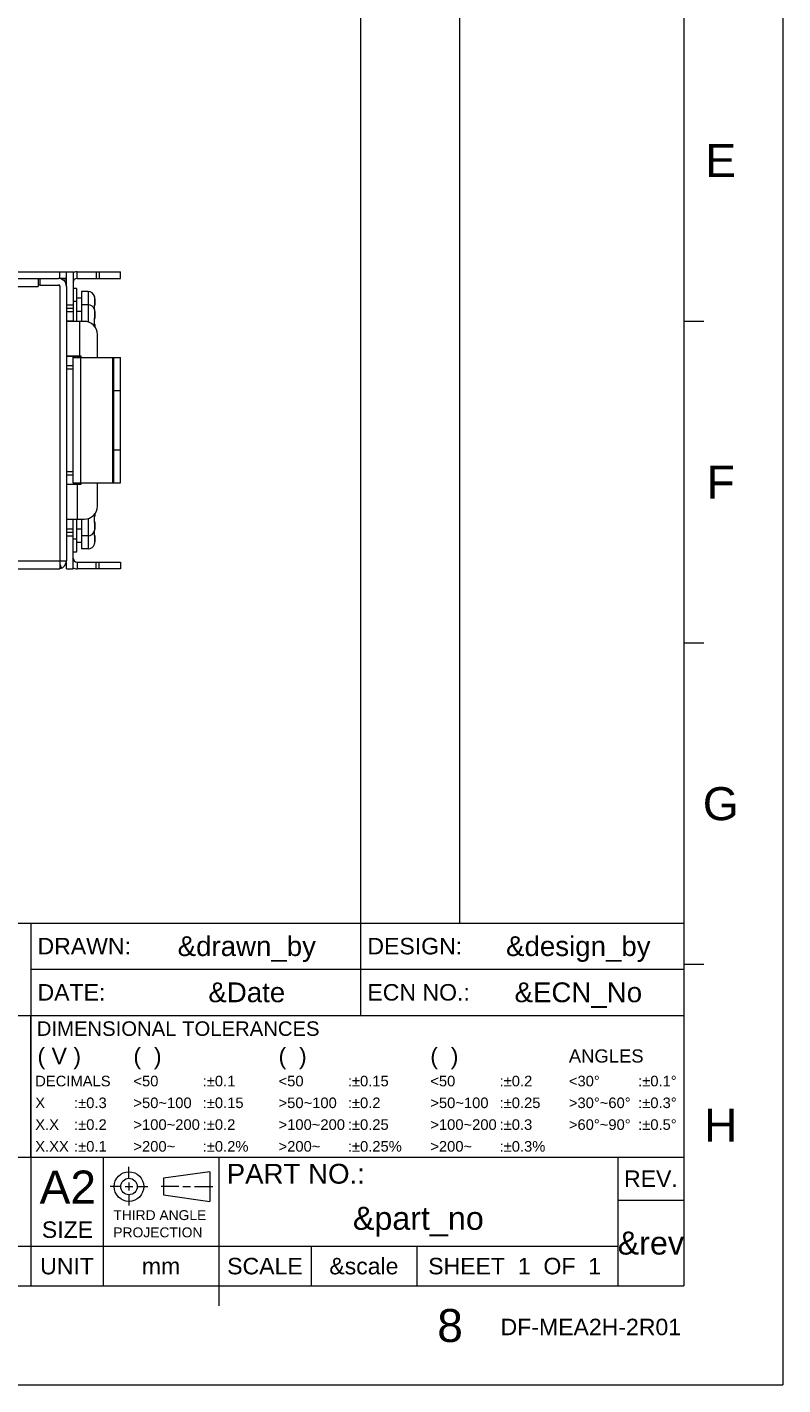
# Model space of a CAD drawing. Extents: x 1967 to 2561, y -57 to 363.
# Tile 13 of 14: x 2446 to 2561, y -57 to 149. Entities that reach past the tile are written whole.
import ezdxf
from ezdxf.enums import TextEntityAlignment as Align

# ---------------------------------------------------------------- set-up
doc = ezdxf.new("R2010")
doc.units = 0
doc.header["$LTSCALE"] = 15.367
doc.header["$MEASUREMENT"] = 0
doc.layers.get('0').update_dxf_attribs({"linetype": 'CONTINUOUS', "lineweight": 5})
doc.layers.add('PANEL-8P_DXF_CONTINUOUS_46', color=7, linetype='CONTINUOUS', lineweight=5)
doc.styles.add('TEXTSTYLE_1', font='arial.ttf')

msp = doc.modelspace()

# ---------------------------------------------------------------- linework, layer by layer
at = {"linetype": 'Continuous', "lineweight": 5}
for p, q in [((2560.511, 363.213), (2560.511, -56.787)), ((2496.511, 348.213), (2496.511, 13.213)), ((2511.511, 348.213), (2511.511, 13.213)), ((2545.511, 348.213), (2545.511, -41.787)), ((2545.511, 104.463), (2548.511, 104.463)), ((2545.511, 55.713), (2548.511, 55.713)), ((2355.511, 13.213), (2545.511, 13.213)), ((2446.511, 13.213), (2446.511, -0.787)), ((2496.511, 13.213), (2496.511, -0.787)), ((2446.511, 6.213), (2545.511, 6.213)), ((2545.511, 6.963), (2548.511, 6.963)), ((2355.511, -0.787), (2545.511, -0.787)), ((2446.511, -0.787), (2446.511, -22.287)), ((2446.511, -22.287), (2446.511, -0.787)), ((2355.511, -22.287), (2545.511, -22.287)), ((2446.511, -22.287), (2446.511, -35.787)), ((2457.511, -22.287), (2457.511, -41.787)), ((2475.011, -22.287), (2475.011, -41.787)), ((2535.511, -22.287), (2535.511, -41.787)), ((2461.398, -25.515), (2461.398, -23.756)), ((2473.652, -24.479), (2466.652, -25.479)), ((2473.652, -24.479), (2473.652, -28.979)), ((2460.202, -26.729), (2458.552, -26.729)), ((2460.802, -26.729), (2462.002, -26.729)), ((2461.402, -26.129), (2461.402, -27.329)), ((2462.602, -26.729), (2464.252, -26.729)), ((2468.944, -26.729), (2466.285, -26.729)), ((2466.652, -25.479), (2466.652, -27.979)), ((2469.544, -26.729), (2470.744, -26.729)), ((2471.344, -26.729), (2474.135, -26.729)), ((2461.402, -27.929), (2461.402, -29.579)), ((2466.652, -27.979), (2473.652, -28.979)), ((2535.511, -28.787), (2545.511, -28.787)), ((2355.511, -35.787), (2535.511, -35.787)), ((2446.511, -35.787), (2446.511, -41.787)), ((2489.011, -35.787), (2489.011, -41.787)), ((2505.011, -35.787), (2505.011, -41.787)), ((1981.511, -41.787), (2545.511, -41.787)), ((2475.011, -41.787), (2475.011, -44.787)), ((1966.511, -56.787), (2560.511, -56.787))]:
    msp.add_line(p, q, dxfattribs=at)
for radius in [2.25, 1.25]:
    msp.add_circle((2461.402, -26.729), radius, dxfattribs=at)
at = {"layer": 'PANEL-8P_DXF_CONTINUOUS_46', "color": 7, "linetype": 'Continuous'}
for p, q in [((2355.925, 111.921), (2451.925, 111.921)), ((2450.925, 110.921), (2450.925, 111.921)), ((2451.925, 111.921), (2452.925, 111.921)), ((2451.925, 110.921), (2451.925, 111.921)), ((2452.925, 111.921), (2452.925, 104.464)), ((2453.525, 111.921), (2460.125, 111.921)), ((2453.525, 110.921), (2453.525, 111.921)), ((2456.408, 111.921), (2456.408, 110.921)), ((2456.901, 111.921), (2456.901, 110.921)), ((2460.125, 110.921), (2460.125, 111.921)), ((2356.925, 110.921), (2447.925, 110.921)), ((2357.125, 109.721), (2447.625, 109.721)), ((2447.625, 110.921), (2447.625, 109.721)), ((2447.925, 109.921), (2447.625, 109.921)), ((2447.925, 110.921), (2450.725, 110.921)), ((2447.925, 109.921), (2447.925, 110.921)), ((2447.925, 109.921), (2450.725, 109.921)), ((2450.925, 109.921), (2450.725, 109.921)), ((2451.925, 110.921), (2450.925, 110.921)), ((2450.925, 109.721), (2450.925, 109.921)), ((2450.925, 109.721), (2450.925, 68.121)), ((2451.347, 110.721), (2451.925, 110.721)), ((2451.925, 109.721), (2451.925, 110.921)), ((2451.925, 109.721), (2451.925, 68.121)), ((2453.425, 109.421), (2452.925, 109.421)), ((2453.425, 109.421), (2453.425, 107.421)), ((2453.525, 110.921), (2460.125, 110.921)), ((2453.425, 107.421), (2452.925, 107.421)), ((2454.225, 107.921), (2453.425, 107.921)), ((2453.425, 107.421), (2453.425, 104.421)), ((2455.225, 108.921), (2454.225, 108.921)), ((2454.225, 108.921), (2454.225, 106.921)), ((2455.225, 108.921), (2455.225, 106.921)), ((2456.173, 108.215), (2456.181, 108.215)), ((2456.173, 108.215), (2456.178, 108.184)), ((2456.177, 108.184), (2456.177, 108.186)), ((2456.178, 108.184), (2456.178, 108.182)), ((2456.212, 108.007), (2456.212, 108.007)), ((2456.22, 107.945), (2456.212, 108.007)), ((2456.225, 107.839), (2456.224, 107.889)), ((2456.225, 107.839), (2456.225, 106.912)), ((2456.225, 106.912), (2456.225, 107.839)), ((2451.925, 106.921), (2452.925, 106.921)), ((2451.925, 106.921), (2451.925, 106.421)), ((2451.925, 106.421), (2452.925, 106.421)), ((2451.925, 105.921), (2452.925, 105.921)), ((2454.225, 105.921), (2453.425, 105.921)), ((2455.225, 106.921), (2454.225, 106.921)), ((2454.225, 106.921), (2454.225, 104.421)), ((2455.225, 106.921), (2455.225, 104.319)), ((2456.173, 106.717), (2456.178, 106.717)), ((2456.173, 106.215), (2456.181, 106.215)), ((2456.173, 106.215), (2456.178, 106.184)), ((2456.175, 106.815), (2456.182, 106.857)), ((2456.177, 106.733), (2456.178, 106.768)), ((2456.178, 106.717), (2456.177, 106.733)), ((2456.178, 106.768), (2456.18, 106.798)), ((2456.184, 106.525), (2456.178, 106.717)), ((2456.178, 106.184), (2456.178, 106.182)), ((2456.18, 106.798), (2456.183, 106.823)), ((2456.181, 106.215), (2456.184, 106.317)), ((2456.184, 106.316), (2456.184, 106.526)), ((2456.212, 106.007), (2456.212, 106.007)), ((2456.22, 105.945), (2456.212, 106.007)), ((2456.225, 105.839), (2456.224, 105.889)), ((2456.225, 105.93), (2456.225, 105.839)), ((2456.225, 105.839), (2456.225, 105.93)), ((2456.225, 105.839), (2456.225, 104.912)), ((2456.225, 104.912), (2456.225, 105.839)), ((2452.925, 104.464), (2451.925, 104.464)), ((2454.625, 104.421), (2451.961, 104.421)), ((2453.925, 104.421), (2453.925, 99.171)), ((2456.173, 104.717), (2456.178, 104.717)), ((2456.173, 104.125), (2456.178, 104.126)), ((2456.175, 104.815), (2456.182, 104.857)), ((2456.177, 104.733), (2456.178, 104.768)), ((2456.178, 104.717), (2456.177, 104.733)), ((2456.177, 104.108), (2456.184, 104.317)), ((2456.178, 104.072), (2456.177, 104.109)), ((2456.178, 104.768), (2456.18, 104.798)), ((2456.184, 104.525), (2456.178, 104.717)), ((2456.18, 104.042), (2456.178, 104.073)), ((2456.179, 104.673), (2456.182, 104.685)), ((2456.18, 104.798), (2456.183, 104.823)), ((2456.18, 104.671), (2456.181, 104.68)), ((2456.183, 104.018), (2456.18, 104.042)), ((2456.181, 104.68), (2456.184, 104.694)), ((2456.182, 104.685), (2456.191, 104.728)), ((2456.187, 104), (2456.183, 104.018)), ((2456.184, 104.694), (2456.192, 104.73)), ((2456.184, 104.316), (2456.184, 104.526)), ((2456.207, 103.964), (2456.188, 103.997)), ((2456.191, 104.726), (2456.197, 104.753)), ((2456.212, 103.927), (2456.207, 103.964)), ((2456.212, 104.836), (2456.217, 104.875)), ((2456.212, 104.836), (2456.217, 104.874)), ((2456.212, 104.836), (2456.212, 104.836)), ((2456.225, 103.93), (2456.225, 103.594)), ((2456.225, 103.594), (2456.225, 103.93)), ((2456.625, 98.921), (2456.625, 102.421)), ((2451.925, 99.129), (2452.925, 99.129)), ((2451.961, 99.171), (2454.125, 99.171)), ((2452.925, 98.921), (2452.925, 99.129)), ((2452.925, 99.021), (2453.325, 99.021)), ((2452.925, 98.921), (2460.125, 98.921)), ((2452.925, 79.921), (2452.925, 98.921)), ((2453.325, 99.021), (2453.325, 98.921)), ((2453.343, 99.171), (2453.962, 99.062)), ((2453.98, 99.162), (2453.962, 99.062)), ((2454.125, 99.171), (2454.125, 98.921)), ((2454.125, 79.921), (2454.125, 98.921)), ((2458.925, 98.921), (2458.925, 79.921)), ((2459.125, 79.921), (2459.125, 98.921)), ((2460.125, 79.921), (2460.125, 98.921)), ((2452.925, 97.671), (2451.925, 97.671)), ((2452.925, 97.171), (2451.925, 97.171)), ((2451.925, 97.171), (2451.925, 81.671)), ((2459.125, 93.921), (2460.125, 93.921)), ((2459.125, 84.921), (2460.125, 84.921)), ((2451.925, 81.671), (2452.925, 81.671)), ((2451.925, 81.171), (2452.925, 81.171)), ((2454.125, 79.671), (2451.925, 79.671)), ((2452.925, 79.921), (2460.125, 79.921)), ((2452.925, 79.921), (2452.925, 79.671)), ((2452.925, 79.821), (2453.325, 79.821)), ((2453.325, 79.921), (2453.325, 79.821)), ((2453.962, 79.781), (2453.519, 79.703)), ((2453.525, 79.671), (2453.525, 74.421)), ((2453.981, 79.671), (2453.962, 79.781)), ((2454.125, 79.921), (2454.125, 79.671)), ((2456.625, 76.421), (2456.625, 79.921)), ((2451.925, 74.421), (2454.625, 74.421)), ((2452.925, 66.921), (2452.925, 74.421)), ((2453.425, 74.421), (2453.425, 71.421)), ((2454.225, 74.421), (2454.225, 71.921)), ((2455.225, 74.524), (2455.225, 71.921)), ((2456.173, 74.717), (2456.178, 74.717)), ((2456.173, 74.125), (2456.178, 74.126)), ((2456.175, 74.815), (2456.182, 74.857)), ((2456.177, 74.733), (2456.178, 74.768)), ((2456.178, 74.717), (2456.177, 74.733)), ((2456.177, 74.108), (2456.184, 74.317)), ((2456.178, 74.072), (2456.177, 74.109)), ((2456.178, 74.768), (2456.18, 74.798)), ((2456.184, 74.525), (2456.178, 74.717)), ((2456.194, 74.101), (2456.179, 74.169)), ((2456.18, 74.798), (2456.183, 74.823)), ((2456.181, 74.163), (2456.18, 74.172)), ((2456.184, 74.152), (2456.181, 74.163)), ((2456.184, 74.316), (2456.184, 74.526)), ((2456.192, 74.113), (2456.184, 74.152)), ((2456.225, 75.249), (2456.225, 74.912)), ((2456.225, 74.912), (2456.225, 75.249)), ((2452.925, 72.921), (2451.925, 72.921)), ((2452.925, 72.421), (2451.925, 72.421)), ((2451.925, 72.421), (2451.925, 71.921)), ((2454.225, 72.921), (2453.425, 72.921)), ((2456.181, 72.627), (2456.173, 72.627)), ((2456.173, 72.125), (2456.178, 72.126)), ((2456.177, 72.658), (2456.177, 72.657)), ((2456.177, 72.108), (2456.184, 72.317)), ((2456.178, 72.072), (2456.177, 72.109)), ((2456.18, 74.042), (2456.178, 74.073)), ((2456.18, 72.042), (2456.178, 72.073)), ((2456.179, 72.67), (2456.182, 72.681)), ((2456.183, 74.018), (2456.18, 74.042)), ((2456.183, 72.018), (2456.18, 72.042)), ((2456.181, 72.68), (2456.184, 72.694)), ((2456.184, 72.525), (2456.181, 72.627)), ((2456.187, 74), (2456.183, 74.018)), ((2456.184, 72.692), (2456.192, 72.73)), ((2456.184, 72.316), (2456.184, 72.526)), ((2456.207, 73.964), (2456.188, 73.997)), ((2456.191, 72.726), (2456.197, 72.753)), ((2456.212, 73.927), (2456.207, 73.964)), ((2456.212, 74.007), (2456.208, 74.03)), ((2456.212, 74.007), (2456.212, 74.007)), ((2456.217, 73.968), (2456.212, 74.007)), ((2456.217, 73.969), (2456.212, 74.007)), ((2456.212, 72.836), (2456.22, 72.898)), ((2456.212, 72.836), (2456.212, 72.836)), ((2456.22, 72.898), (2456.224, 72.954)), ((2456.225, 73.93), (2456.225, 73.004)), ((2456.225, 73.004), (2456.225, 73.93)), ((2456.225, 73.004), (2456.225, 72.912)), ((2456.225, 72.912), (2456.225, 73.004)), ((2451.925, 71.921), (2452.925, 71.921)), ((2453.425, 71.421), (2452.925, 71.421)), ((2453.425, 71.421), (2453.425, 69.421)), ((2454.225, 70.921), (2453.425, 70.921)), ((2455.225, 71.921), (2454.225, 71.921)), ((2454.225, 71.921), (2454.225, 69.921)), ((2455.225, 71.921), (2455.225, 69.921)), ((2456.181, 70.627), (2456.173, 70.627)), ((2456.177, 70.658), (2456.177, 70.657)), ((2456.179, 70.67), (2456.182, 70.681)), ((2456.181, 70.68), (2456.184, 70.694)), ((2456.187, 72), (2456.183, 72.018)), ((2456.184, 70.692), (2456.192, 70.73)), ((2456.207, 71.964), (2456.188, 71.997)), ((2456.191, 70.726), (2456.197, 70.753)), ((2456.212, 71.927), (2456.207, 71.964)), ((2456.212, 70.836), (2456.22, 70.898)), ((2456.212, 70.836), (2456.212, 70.836)), ((2456.22, 70.898), (2456.224, 70.954)), ((2456.225, 71.93), (2456.225, 71.004)), ((2456.225, 71.004), (2456.225, 71.93)), ((2357.125, 68.121), (2451.925, 68.121)), ((2450.925, 68.121), (2450.925, 66.921)), ((2451.925, 66.921), (2451.925, 68.012)), ((2453.425, 69.421), (2452.925, 69.421)), ((2453.525, 67.921), (2460.125, 67.921)), ((2453.525, 67.921), (2453.525, 66.921)), ((2455.225, 69.921), (2454.225, 69.921)), ((2456.408, 66.921), (2456.408, 67.921)), ((2456.901, 66.921), (2456.901, 67.921)), ((2460.125, 67.921), (2460.125, 66.921)), ((2355.925, 66.921), (2450.925, 66.921)), ((2450.925, 67.629), (2451.177, 67.01)), ((2451.925, 66.921), (2452.925, 66.921)), ((2460.125, 66.921), (2453.525, 66.921))]:
    msp.add_line(p, q, dxfattribs=at)
for points in [[(2456.179, 108.172), (2456.174, 108.196), (2456.172, 108.211), (2456.173, 108.215)], [(2456.184, 108.152), (2456.181, 108.166), (2456.179, 108.177), (2456.177, 108.184), (2456.177, 108.186)], [(2456.212, 108.007), (2456.203, 108.056), (2456.194, 108.101), (2456.179, 108.172)], [(2456.212, 108.007), (2456.207, 108.038), (2456.202, 108.065), (2456.197, 108.09), (2456.192, 108.113), (2456.184, 108.152)], [(2456.224, 107.889), (2456.219, 107.956), (2456.212, 108.007)], [(2456.173, 106.717), (2456.172, 106.768), (2456.175, 106.815)], [(2456.179, 106.172), (2456.174, 106.196), (2456.172, 106.211), (2456.173, 106.215)], [(2456.177, 106.228), (2456.18, 106.322), (2456.18, 106.52), (2456.173, 106.717)], [(2456.184, 106.152), (2456.181, 106.166), (2456.179, 106.177), (2456.177, 106.184), (2456.177, 106.186)], [(2456.212, 106.007), (2456.203, 106.056), (2456.194, 106.101), (2456.179, 106.172)], [(2456.182, 106.857), (2456.191, 106.889), (2456.202, 106.909), (2456.212, 106.916)], [(2456.183, 106.823), (2456.187, 106.84), (2456.19, 106.851), (2456.19, 106.853)], [(2456.212, 106.007), (2456.207, 106.038), (2456.202, 106.065), (2456.197, 106.09), (2456.192, 106.113), (2456.184, 106.152)], [(2456.212, 106.916), (2456.207, 106.879), (2456.188, 106.846)], [(2456.212, 106.916), (2456.219, 106.915), (2456.223, 106.914), (2456.225, 106.912)], [(2456.224, 105.889), (2456.219, 105.956), (2456.212, 106.007)], [(2456.225, 105.93), (2456.223, 105.929), (2456.221, 105.928)], [(2452.925, 104.464), (2452.927, 104.44), (2452.933, 104.426)], [(2456.173, 104.717), (2456.172, 104.768), (2456.175, 104.815)], [(2456.179, 104.003), (2456.174, 104.04), (2456.172, 104.082), (2456.173, 104.125)], [(2456.173, 104.125), (2456.18, 104.322), (2456.18, 104.52), (2456.173, 104.717)], [(2456.212, 103.927), (2456.203, 103.931), (2456.194, 103.947), (2456.186, 103.971), (2456.179, 104.003)], [(2456.182, 104.857), (2456.191, 104.889), (2456.202, 104.909), (2456.212, 104.916)], [(2456.183, 104.823), (2456.187, 104.84), (2456.19, 104.851), (2456.19, 104.853)], [(2456.19, 103.991), (2456.191, 103.99), (2456.19, 103.991), (2456.187, 104)], [(2456.212, 104.916), (2456.207, 104.879), (2456.188, 104.846)], [(2456.191, 104.728), (2456.202, 104.779), (2456.212, 104.836)], [(2456.195, 104.745), (2456.2, 104.766), (2456.204, 104.788), (2456.208, 104.811), (2456.212, 104.836)], [(2456.197, 104.753), (2456.202, 104.778), (2456.207, 104.805), (2456.207, 104.808)], [(2456.212, 104.916), (2456.219, 104.915), (2456.223, 104.914), (2456.225, 104.912)], [(2456.225, 103.93), (2456.223, 103.929), (2456.219, 103.928), (2456.212, 103.927)], [(2452.925, 99.129), (2452.927, 99.153), (2452.933, 99.167)], [(2456.173, 74.717), (2456.172, 74.768), (2456.175, 74.815)], [(2456.179, 74.003), (2456.174, 74.04), (2456.172, 74.082), (2456.173, 74.125)], [(2456.173, 74.125), (2456.18, 74.322), (2456.18, 74.52), (2456.173, 74.717)], [(2456.182, 74.857), (2456.191, 74.889), (2456.202, 74.909), (2456.212, 74.916)], [(2456.183, 74.823), (2456.187, 74.84), (2456.19, 74.851), (2456.19, 74.853)], [(2456.212, 74.916), (2456.207, 74.879), (2456.188, 74.846)], [(2456.212, 74.007), (2456.207, 74.038), (2456.202, 74.065), (2456.197, 74.09), (2456.192, 74.113)], [(2456.212, 74.007), (2456.203, 74.056), (2456.194, 74.101)], [(2456.212, 74.916), (2456.219, 74.915), (2456.223, 74.914), (2456.225, 74.912)], [(2456.173, 72.627), (2456.172, 72.634), (2456.175, 72.654)], [(2456.179, 72.003), (2456.174, 72.04), (2456.172, 72.082), (2456.173, 72.125)], [(2456.173, 72.627), (2456.178, 72.659), (2456.178, 72.661)], [(2456.173, 72.125), (2456.18, 72.322), (2456.18, 72.52), (2456.177, 72.615)], [(2456.175, 72.654), (2456.182, 72.685), (2456.191, 72.728), (2456.202, 72.779), (2456.212, 72.836)], [(2456.177, 72.657), (2456.178, 72.662), (2456.179, 72.67)], [(2456.212, 73.927), (2456.203, 73.931), (2456.194, 73.947), (2456.186, 73.971), (2456.179, 74.003)], [(2456.19, 73.991), (2456.191, 73.99), (2456.19, 73.991), (2456.187, 74)], [(2456.195, 72.745), (2456.2, 72.766), (2456.204, 72.788), (2456.208, 72.811), (2456.212, 72.836)], [(2456.197, 72.753), (2456.202, 72.778), (2456.207, 72.805), (2456.207, 72.808)], [(2456.225, 73.93), (2456.223, 73.929), (2456.219, 73.928), (2456.212, 73.927)], [(2456.212, 72.836), (2456.219, 72.885), (2456.224, 72.953), (2456.225, 73.004)], [(2456.221, 72.915), (2456.223, 72.914), (2456.225, 72.912)], [(2456.173, 70.627), (2456.172, 70.634), (2456.175, 70.654)], [(2456.173, 70.627), (2456.178, 70.659), (2456.178, 70.661)], [(2456.175, 70.654), (2456.182, 70.685), (2456.191, 70.728), (2456.202, 70.779), (2456.212, 70.836)], [(2456.177, 70.657), (2456.178, 70.662), (2456.179, 70.67)], [(2456.212, 71.927), (2456.203, 71.931), (2456.194, 71.947), (2456.186, 71.971), (2456.179, 72.003)], [(2456.19, 71.991), (2456.191, 71.99), (2456.19, 71.991), (2456.187, 72)], [(2456.195, 70.745), (2456.2, 70.766), (2456.204, 70.788), (2456.208, 70.811), (2456.212, 70.836)], [(2456.197, 70.753), (2456.202, 70.778), (2456.207, 70.805), (2456.207, 70.808)], [(2456.225, 71.93), (2456.223, 71.929), (2456.219, 71.928), (2456.212, 71.927)], [(2456.212, 70.836), (2456.219, 70.885), (2456.224, 70.953), (2456.225, 71.004)]]:
    msp.add_lwpolyline(points, dxfattribs=at)
for centre, radius, start, end in [((2453.525, 110.321), 1.6, 90, 112.23217), ((2450.725, 109.721), 1.2, 0, 90), ((2450.725, 109.721), 0.2, 0, 90), ((2453.525, 110.321), 0.6, 90, 180), ((2455.225, 107.921), 1, 17.09562, 90), ((2456.085, 108.186), 0.1, 346.61681, 17.09562), ((2455.225, 105.921), 1, 17.09562, 90), ((2456.085, 106.186), 0.1, 346.61681, 17.09562), ((2456.125, 106.912), 0.1, 308.04391, 0), ((2456.125, 105.93), 0.1, 0.00114, 22.36281), ((2454.625, 102.421), 2, 0, 90), ((2456.085, 104.657), 0.1, 342.90438, 13.38397), ((2456.125, 104.912), 0.1, 308.04391, 0), ((2456.125, 103.93), 0.1, 0.00114, 51.93729), ((2453.927, 98.865), 0.2, 16, 80), ((2453.927, 79.978), 0.2, 280, 344), ((2454.625, 76.421), 2, 270, 0), ((2456.085, 74.186), 0.1, 346.61681, 17.09562), ((2456.125, 74.912), 0.1, 308.04391, 0), ((2455.225, 72.921), 1, 270, 342.90438), ((2456.085, 72.657), 0.1, 342.90438, 13.38397), ((2456.125, 73.93), 0.1, 0.00114, 51.93729), ((2456.125, 72.912), 0.1, 337.63814, 0), ((2455.225, 70.921), 1, 270, 342.90438), ((2456.085, 70.657), 0.1, 342.90438, 13.38397), ((2456.125, 71.93), 0.1, 0.00114, 51.93729), ((2450.725, 68.121), 1.2, 279.54277, 0), ((2453.525, 68.521), 0.6, 180, 270), ((2453.525, 68.521), 1.6, 247.76783, 270)]:
    msp.add_arc(centre, radius, start, end, dxfattribs=at)

# ---------------------------------------------------------------- texts
at = {"linetype": 'Continuous', "lineweight": 5, "style": 'TEXTSTYLE_1'}
for s, height, p in [('E', 5, (2551.094, 126.307)), ('F', 5, (2551.094, 77.557)), ('G', 5, (2551.094, 28.807)), ('&drawn_by', 3, (2479.261, 8.213)), ('&design_by', 3, (2529.511, 8.213)), ('&Date', 3, (2479.261, 1.213)), ('&ECN_No', 3, (2529.511, 1.213)), ('H', 5, (2551.094, -19.943)), ('REV.', 2.5, (2540.511, -26.787)), ('&part_no', 3.5, (2505.261, -33.287)), ('&rev', 3.5, (2540.511, -37.037)), ('UNIT', 2.5, (2452.011, -40.037)), ('mm', 2.5, (2466.261, -40.037)), ('SCALE', 2.5, (2482.011, -40.037)), ('&scale', 2.5, (2497.011, -40.037)), ('SHEET  1  OF  1', 2.5, (2519.857, -40.037)), ('8', 5, (2510.074, -50.292))]:
    msp.add_text(s, height=height, dxfattribs=at).set_placement(p, align=Align.CENTER)
for s, height, p in [('DRAWN:', 2.5, (2447.54, 8.463)), ('DESIGN:', 2.5, (2497.54, 8.463)), ('DATE:', 2.5, (2447.54, 1.463)), ('ECN NO.:', 2.5, (2497.54, 1.463)), (' DIMENSIONAL TOLERANCES', 2.2, (2446.574, -3.887)), ('( V )', 2.5, (2447.54, -8.187)), ('(  )', 2.5, (2462.074, -8.187)), ('(  )', 2.5, (2484.074, -8.187)), ('(  )', 2.5, (2507.074, -8.187)), ('ANGLES', 2, (2528.074, -7.937)), ('DECIMALS', 1.6, (2447.192, -11.537)), ('<50', 1.6, (2462.074, -11.537)), (':%%p0.1', 1.6, (2472.574, -11.537)), ('<50', 1.6, (2484.074, -11.537)), (':%%p0.15', 1.6, (2494.574, -11.537)), ('<50', 1.6, (2507.074, -11.537)), (':%%p0.2', 1.6, (2517.574, -11.537)), ('<30%%d', 1.6, (2528.074, -11.537)), (':%%p0.1%%d', 1.6, (2538.574, -11.537)), ('X', 1.6, (2447.192, -14.837)), (':%%p0.3', 1.6, (2453.074, -14.837)), ('>50~100', 1.6, (2462.074, -14.837)), (':%%p0.15', 1.6, (2472.574, -14.837)), ('>50~100', 1.6, (2484.074, -14.837)), (':%%p0.2', 1.6, (2494.574, -14.837)), ('>50~100', 1.6, (2507.074, -14.837)), (':%%p0.25', 1.6, (2517.574, -14.837)), ('>30%%d~60%%d', 1.6, (2528.074, -14.837)), (':%%p0.3%%d', 1.6, (2538.574, -14.837)), (':%%p0.2', 1.6, (2453.074, -18.137)), (':%%p0.2', 1.6, (2472.574, -18.137)), (':%%p0.25', 1.6, (2494.574, -18.137)), (':%%p0.3', 1.6, (2517.574, -18.137)), (':%%p0.5%%d', 1.6, (2538.574, -18.137)), ('X.X', 1.6, (2447.192, -18.137)), ('>100~200', 1.6, (2462.074, -18.137)), ('>100~200', 1.6, (2484.074, -18.137)), ('>100~200', 1.6, (2507.074, -18.137)), ('>60%%d~90%%d', 1.6, (2528.074, -18.137)), ('X.XX', 1.6, (2447.192, -21.437)), (':%%p0.1', 1.6, (2453.074, -21.437)), ('>200~', 1.6, (2462.074, -21.437)), (':%%p0.2%', 1.6, (2472.574, -21.437)), ('>200~', 1.6, (2484.074, -21.437)), (':%%p0.25%', 1.6, (2494.574, -21.437)), ('>200~', 1.6, (2507.074, -21.437)), (':%%p0.3%', 1.6, (2517.574, -21.437)), ('A2', 5, (2447.861, -29.306)), ('PART NO.:', 3, (2476.211, -26.287)), ('THIRD ANGLE', 1.5, (2459.034, -31.809)), ('SIZE', 2.5, (2448.199, -34.508)), ('PROJECTION', 1.5, (2459.034, -34.424)), ('DF-MEA2H-2R01', 2.5, (2517.726, -49.263))]:
    msp.add_text(s, height=height, dxfattribs=at).set_placement(p)

doc.saveas('drawing.dxf')
